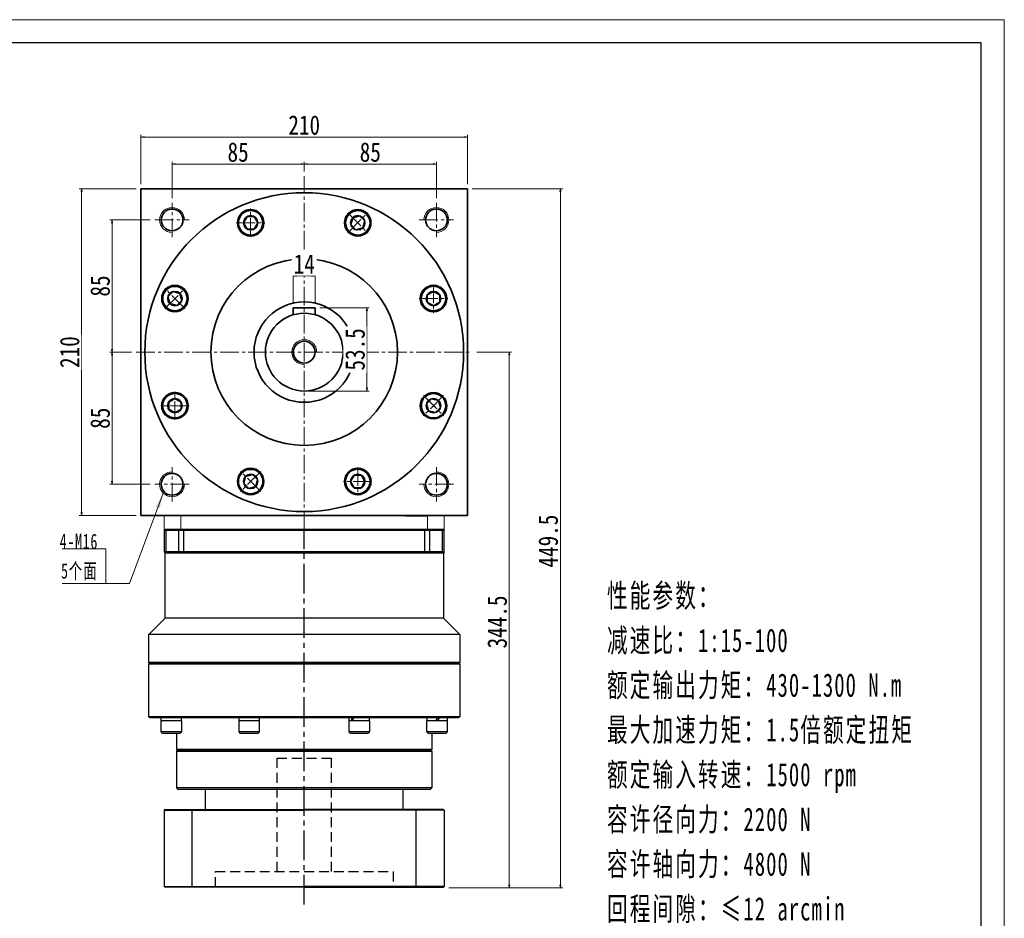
# Model space of a CAD drawing. Header units: millimetres. Extents: x 4321 to 5575, y 2156 to 3038.
# Tile 4 of 4: x 4942 to 5575, y 2460 to 3038. Entities that reach past the tile are written whole.
import ezdxf

# ---------------------------------------------------------------- set-up
doc = ezdxf.new("R2010")
doc.units = ezdxf.units.MM
doc.set_wipeout_variables(frame=1)
doc.header["$PDSIZE"] = -5
for name, pattern in [('CENTER2', [28.575, 19.05, -3.175, 3.175, -3.175]), ('DASHED2', [9.525, 6.35, -3.175]), ('点画线', [18, 12, -2, 2, -2])]:
    doc.linetypes.add(name, pattern=pattern)
doc.layers.get('0').update_dxf_attribs({"lineweight": 35})
for name, color, linetype in [('1轮廓实线层', 7, 'Continuous'), ('3中心线层', 1, 'CENTER2'), ('4虚线层', 6, 'DASHED2')]:
    doc.layers.add(name, color=color, linetype=linetype)
for name, color, linetype, lineweight in [('中心线层', 1, '点画线', 18), ('图框_外框线', 7, 'Continuous', 18), ('尺寸线层', 3, 'Continuous', 18), ('粗实线', 7, 'Continuous', 50), ('粗实线层', 7, 'Continuous', 35)]:
    doc.layers.add(name, color=color, linetype=linetype, lineweight=lineweight)
doc.styles.add('宋体', font='SimSun.ttf', dxfattribs={"width": 0.8})
doc.styles.add('标准', font='txt', dxfattribs={"width": 0.667})
doc.dimstyles.new('A水平标注$0', dxfattribs={"dimtxt": 3.5, "dimasz": 2, "dimexe": 1.5, "dimexo": 3, "dimgap": 1.1, "dimtad": 1, "dimtoh": 1, "dimdec": 4, "dimdsep": 46, "dimtxsty": '宋体', "dimblk": 'OPEN', "dimcen": 3, "dimclrd": 3, "dimclre": 3, "dimclrt": 6, "dimadec": 0, "dimazin": 0, "dimtm": 1e-09, "dimtfac": 1, "dimtdec": 4, "dimtix": 1, "dimtmove": 0, "dimatfit": 3, "dimldrblk": 'OPEN', "dimfxl": 0, "dimlwd": 13, "dimlwe": 13, "dimarcsym": 0})

# ---------------------------------------------------------------- blocks, each defined once
blk = doc.blocks.new('*X14')
at = {"layer": '尺寸线层', "linetype": 'Continuous'}
blk.add_hatch(color=0, dxfattribs=at).paths.add_polyline_path([(36.94, 58.02), (34.64, 48.31), (32.32, 49.17)], flags=0)
at = {"layer": '尺寸线层', "color": 0, "linetype": 'Continuous'}
blk.add_line((36.94, 58.02), (15.29, 0), dxfattribs=at)
at = {"layer": '尺寸线层', "color": 0}
for p, q in [((0, 22.2), (-28.12, 22.2)), ((0, 0), (0, 22.2)), ((0, 0), (-28.12, 0)), ((15.29, 0), (0, 0))]:
    blk.add_line(p, q, dxfattribs=at)
at = {"layer": '尺寸线层', "color": 0, "insert": (-4.95, 1.98), "char_height": 9.9, "width": 46.3445, "attachment_point": 9, "line_spacing_factor": 1.15057, "style": '标准'}
blk.add_mtext('\\T1.1;4-M16\\P5个面', dxfattribs=at)
blk = doc.blocks.new('_Open')
at = {"color": 0, "linetype": 'ByBlock', "lineweight": -2}
for p, q in [((-1, 0.17), (0, 0)), ((-1, -0.17), (0, 0)), ((0, 0), (-1, 0))]:
    blk.add_line(p, q, dxfattribs=at)
blk = doc.blocks.new('*X15')
at = {"layer": 'Defpoints', "color": 0, "transparency": 16777216}
for p in [(5230.16, 2962.47), (5020.16, 2929.17), (5230.16, 2929.17)]:
    blk.add_point(p, dxfattribs=at)
at = {"layer": '尺寸线层', "color": 3, "lineweight": 13, "transparency": 16777216}
for p, q in [((5020.16, 2932.17), (5020.16, 2963.97)), ((5230.16, 2932.17), (5230.16, 2963.97)), ((5022.16, 2962.47), (5228.16, 2962.47))]:
    blk.add_line(p, q, dxfattribs=at)
at = {"layer": '尺寸线层', "color": 3, "lineweight": 13, "transparency": 16777216, "xscale": 2, "yscale": 2, "zscale": 2, "rotation": 180}
blk.add_blockref('_Open', (5020.16, 2962.47), dxfattribs=at)
at = {"layer": '尺寸线层', "color": 3, "lineweight": 13, "transparency": 16777216, "xscale": 2, "yscale": 2, "zscale": 2}
blk.add_blockref('_Open', (5230.16, 2962.47), dxfattribs=at)
at = {"layer": '尺寸线层', "color": 6, "transparency": 16777216, "insert": (5125.16, 2970.08), "char_height": 12.5, "attachment_point": 5, "style": '宋体', "bg_fill": 3, "box_fill_scale": 1.1, "bg_fill_color": 257, "bg_fill_transparency": 0}
blk.add_mtext('210', dxfattribs=at)
blk = doc.blocks.new('*X16')
at = {"layer": 'Defpoints', "color": 0, "transparency": 16777216}
for p in [(4981.99, 2929.17), (5020.16, 2929.17), (5020.16, 2719.17)]:
    blk.add_point(p, dxfattribs=at)
at = {"layer": '尺寸线层', "color": 3, "lineweight": 13, "transparency": 16777216}
for p, q in [((5017.16, 2929.17), (4980.49, 2929.17)), ((4981.99, 2721.17), (4981.99, 2927.17)), ((5017.16, 2719.17), (4980.49, 2719.17))]:
    blk.add_line(p, q, dxfattribs=at)
at = {"layer": '尺寸线层', "color": 3, "lineweight": 13, "transparency": 16777216, "xscale": 2, "yscale": 2, "zscale": 2}
for p, rotation in [((4981.99, 2929.17), 90), ((4981.99, 2719.17), 270)]:
    blk.add_blockref('_Open', p, dxfattribs=dict(at, rotation=rotation))
at = {"layer": '尺寸线层', "color": 6, "transparency": 16777216, "insert": (4974.38, 2824.17), "char_height": 12.5, "attachment_point": 5, "rotation": 90, "style": '宋体', "bg_fill": 3, "box_fill_scale": 1.1, "bg_fill_color": 257, "bg_fill_transparency": 0}
blk.add_mtext('210', dxfattribs=at)
blk = doc.blocks.new('*X17')
at = {"layer": 'Defpoints', "color": 0, "transparency": 16777216}
for p in [(5125.16, 2945.1), (5125.16, 2937.28), (5040.16, 2920.17)]:
    blk.add_point(p, dxfattribs=at)
at = {"layer": '尺寸线层', "color": 3, "lineweight": 13, "transparency": 16777216}
for p, q in [((5040.16, 2923.17), (5040.16, 2946.6)), ((5042.16, 2945.1), (5123.16, 2945.1)), ((5125.16, 2940.28), (5125.16, 2946.6))]:
    blk.add_line(p, q, dxfattribs=at)
at = {"layer": '尺寸线层', "color": 3, "lineweight": 13, "transparency": 16777216, "xscale": 2, "yscale": 2, "zscale": 2, "rotation": 180}
blk.add_blockref('_Open', (5040.16, 2945.1), dxfattribs=at)
at = {"layer": '尺寸线层', "color": 3, "lineweight": 13, "transparency": 16777216, "xscale": 2, "yscale": 2, "zscale": 2}
blk.add_blockref('_Open', (5125.16, 2945.1), dxfattribs=at)
at = {"layer": '尺寸线层', "color": 6, "transparency": 16777216, "insert": (5082.66, 2952.71), "char_height": 12.5, "attachment_point": 5, "style": '宋体', "bg_fill": 3, "box_fill_scale": 1.1, "bg_fill_color": 257, "bg_fill_transparency": 0}
blk.add_mtext('85', dxfattribs=at)
blk = doc.blocks.new('*X18')
at = {"layer": 'Defpoints', "color": 0, "transparency": 16777216}
for p in [(5210.16, 2945.1), (5125.16, 2937.28), (5210.16, 2920.17)]:
    blk.add_point(p, dxfattribs=at)
at = {"layer": '尺寸线层', "color": 3, "lineweight": 13, "transparency": 16777216}
for p, q in [((5125.16, 2940.28), (5125.16, 2946.6)), ((5127.16, 2945.1), (5208.16, 2945.1)), ((5210.16, 2923.17), (5210.16, 2946.6))]:
    blk.add_line(p, q, dxfattribs=at)
at = {"layer": '尺寸线层', "color": 3, "lineweight": 13, "transparency": 16777216, "xscale": 2, "yscale": 2, "zscale": 2, "rotation": 180}
blk.add_blockref('_Open', (5125.16, 2945.1), dxfattribs=at)
at = {"layer": '尺寸线层', "color": 3, "lineweight": 13, "transparency": 16777216, "xscale": 2, "yscale": 2, "zscale": 2}
blk.add_blockref('_Open', (5210.16, 2945.1), dxfattribs=at)
at = {"layer": '尺寸线层', "color": 6, "transparency": 16777216, "insert": (5167.66, 2952.71), "char_height": 12.5, "attachment_point": 5, "style": '宋体', "bg_fill": 3, "box_fill_scale": 1.1, "bg_fill_color": 257, "bg_fill_transparency": 0}
blk.add_mtext('85', dxfattribs=at)
blk = doc.blocks.new('*X19')
at = {"layer": 'Defpoints', "color": 0, "transparency": 16777216}
for p in [(5001.59, 2909.17), (5029.16, 2909.17), (5017.16, 2824.17)]:
    blk.add_point(p, dxfattribs=at)
at = {"layer": '尺寸线层', "color": 3, "lineweight": 13, "transparency": 16777216}
for p, q in [((5026.16, 2909.17), (5000.09, 2909.17)), ((5001.59, 2826.17), (5001.59, 2907.17)), ((5014.16, 2824.17), (5000.09, 2824.17))]:
    blk.add_line(p, q, dxfattribs=at)
at = {"layer": '尺寸线层', "color": 3, "lineweight": 13, "transparency": 16777216, "xscale": 2, "yscale": 2, "zscale": 2}
for p, rotation in [((5001.59, 2909.17), 90), ((5001.59, 2824.17), 270)]:
    blk.add_blockref('_Open', p, dxfattribs=dict(at, rotation=rotation))
at = {"layer": '尺寸线层', "color": 6, "transparency": 16777216, "insert": (4993.97, 2866.67), "char_height": 12.5, "attachment_point": 5, "rotation": 90, "style": '宋体', "bg_fill": 3, "box_fill_scale": 1.1, "bg_fill_color": 257, "bg_fill_transparency": 0}
blk.add_mtext('85', dxfattribs=at)
blk = doc.blocks.new('*X20')
at = {"layer": 'Defpoints', "color": 0, "transparency": 16777216}
for p in [(5017.16, 2824.17), (5001.59, 2739.17), (5029.16, 2739.17)]:
    blk.add_point(p, dxfattribs=at)
at = {"layer": '尺寸线层', "color": 3, "lineweight": 13, "transparency": 16777216}
for p, q in [((5014.16, 2824.17), (5000.09, 2824.17)), ((5001.59, 2822.17), (5001.59, 2741.17)), ((5026.16, 2739.17), (5000.09, 2739.17))]:
    blk.add_line(p, q, dxfattribs=at)
at = {"layer": '尺寸线层', "color": 3, "lineweight": 13, "transparency": 16777216, "xscale": 2, "yscale": 2, "zscale": 2}
for p, rotation in [((5001.59, 2824.17), 90), ((5001.59, 2739.17), 270)]:
    blk.add_blockref('_Open', p, dxfattribs=dict(at, rotation=rotation))
at = {"layer": '尺寸线层', "color": 6, "transparency": 16777216, "insert": (4993.97, 2781.67), "char_height": 12.5, "attachment_point": 5, "rotation": 90, "style": '宋体', "bg_fill": 3, "box_fill_scale": 1.1, "bg_fill_color": 257, "bg_fill_transparency": 0}
blk.add_mtext('85', dxfattribs=at)
blk = doc.blocks.new('*X21')
at = {"layer": '中心线层', "linetype": '点画线', "lineweight": 18}
for p, q in [((0, -9.12), (0, 9.12)), ((-9.12, 0), (9.12, 0))]:
    blk.add_line(p, q, dxfattribs=at)
at = {"layer": '粗实线层'}
for p, q in [((-4.62, 0), (-2.31, 4)), ((-4.62, 0), (-2.31, -4)), ((-2.31, 4), (2.31, 4)), ((4.62, 0), (2.31, 4)), ((4.62, 0), (2.31, 4)), ((4.62, 0), (2.31, -4)), ((-2.31, -4), (2.31, -4))]:
    blk.add_line(p, q, dxfattribs=at)
blk.add_circle((0, 0), 4.62, dxfattribs=at)
for start, end in [(0, 180), (180, 360)]:
    blk.add_arc((0, 0), 7.87, start, end, dxfattribs=at)
blk = doc.blocks.new('*X28')
at = {"layer": 'Defpoints', "color": 0, "transparency": 16777216}
for p in [(5118.16, 2852.67), (5132.16, 2852.67)]:
    blk.add_point(p, dxfattribs=at)
at = {"layer": '尺寸线层', "color": 3, "lineweight": 13, "transparency": 16777216}
for p, q in [((5118.16, 2855.67), (5118.16, 2874.72)), ((5132.16, 2855.67), (5132.16, 2874.72)), ((5130.16, 2873.22), (5120.16, 2873.22))]:
    blk.add_line(p, q, dxfattribs=at)
at = {"layer": '尺寸线层', "color": 3, "lineweight": 13, "transparency": 16777216, "xscale": 2, "yscale": 2, "zscale": 2, "rotation": 180}
blk.add_blockref('_Open', (5118.16, 2873.22), dxfattribs=at)
at = {"layer": '尺寸线层', "color": 3, "lineweight": 13, "transparency": 16777216, "xscale": 2, "yscale": 2, "zscale": 2}
blk.add_blockref('_Open', (5132.16, 2873.22), dxfattribs=at)
at = {"layer": '尺寸线层', "color": 6, "transparency": 16777216, "insert": (5125.16, 2880.79), "char_height": 12.5, "attachment_point": 5, "style": '宋体', "bg_fill": 3, "box_fill_scale": 1.1, "bg_fill_color": 257, "bg_fill_transparency": 0}
blk.add_mtext('14', dxfattribs=at)
at = {"layer": 'Defpoints', "color": 0, "transparency": 16777216}
blk.add_point((5118.16, 2873.22), dxfattribs=at)
blk = doc.blocks.new('*X29')
at = {"layer": 'Defpoints', "color": 0, "transparency": 16777216}
for p in [(5132.16, 2852.67), (5125.16, 2799.17), (5165.52, 2799.17)]:
    blk.add_point(p, dxfattribs=at)
at = {"layer": '尺寸线层', "color": 3, "lineweight": 13, "transparency": 16777216}
for p, q in [((5135.16, 2852.67), (5167.02, 2852.67)), ((5165.52, 2850.67), (5165.52, 2801.17)), ((5128.16, 2799.17), (5167.02, 2799.17))]:
    blk.add_line(p, q, dxfattribs=at)
at = {"layer": '尺寸线层', "color": 3, "lineweight": 13, "transparency": 16777216, "xscale": 2, "yscale": 2, "zscale": 2}
for p, rotation in [((5165.52, 2852.67), 90), ((5165.52, 2799.17), 270)]:
    blk.add_blockref('_Open', p, dxfattribs=dict(at, rotation=rotation))
at = {"layer": '尺寸线层', "color": 6, "transparency": 16777216, "insert": (5157.91, 2825.92), "char_height": 12.5, "attachment_point": 5, "rotation": 90, "style": '宋体', "bg_fill": 3, "box_fill_scale": 1.1, "bg_fill_color": 257, "bg_fill_transparency": 0}
blk.add_mtext('53.5', dxfattribs=at)
blk = doc.blocks.new('*X31')
at = {"layer": 'Defpoints', "color": 0, "transparency": 16777216}
for p in [(5230.16, 2929.17), (5289.88, 2929.17), (5215.16, 2479.67)]:
    blk.add_point(p, dxfattribs=at)
at = {"layer": '尺寸线层', "color": 3, "lineweight": 13, "transparency": 16777216}
for p, q in [((5233.16, 2929.17), (5291.38, 2929.17)), ((5289.88, 2481.67), (5289.88, 2927.17)), ((5218.16, 2479.67), (5291.38, 2479.67))]:
    blk.add_line(p, q, dxfattribs=at)
at = {"layer": '尺寸线层', "color": 3, "lineweight": 13, "transparency": 16777216, "xscale": 2, "yscale": 2, "zscale": 2}
for p, rotation in [((5289.88, 2929.17), 90), ((5289.88, 2479.67), 270)]:
    blk.add_blockref('_Open', p, dxfattribs=dict(at, rotation=rotation))
at = {"layer": '尺寸线层', "color": 6, "transparency": 16777216, "insert": (5282.13, 2702.67), "char_height": 12.5, "attachment_point": 5, "rotation": 90, "style": '宋体', "bg_fill": 3, "box_fill_scale": 1.1, "bg_fill_color": 256, "bg_fill_true_color": 13158600, "bg_fill_transparency": 0}
blk.add_mtext('449.5', dxfattribs=at)
blk = doc.blocks.new('*X32')
at = {"layer": 'Defpoints', "color": 0, "transparency": 16777216}
for p in [(5233.16, 2824.17), (5257.06, 2824.17), (5215.16, 2479.67)]:
    blk.add_point(p, dxfattribs=at)
at = {"layer": '尺寸线层', "color": 3, "lineweight": 13, "transparency": 16777216}
for p, q in [((5236.16, 2824.17), (5258.56, 2824.17)), ((5257.06, 2481.67), (5257.06, 2822.17)), ((5218.16, 2479.67), (5258.56, 2479.67))]:
    blk.add_line(p, q, dxfattribs=at)
at = {"layer": '尺寸线层', "color": 3, "lineweight": 13, "transparency": 16777216, "xscale": 2, "yscale": 2, "zscale": 2}
for p, rotation in [((5257.06, 2824.17), 90), ((5257.06, 2479.67), 270)]:
    blk.add_blockref('_Open', p, dxfattribs=dict(at, rotation=rotation))
at = {"layer": '尺寸线层', "color": 6, "transparency": 16777216, "insert": (5249.31, 2650.67), "char_height": 12.5, "attachment_point": 5, "rotation": 90, "style": '宋体', "bg_fill": 3, "box_fill_scale": 1.1, "bg_fill_color": 256, "bg_fill_true_color": 13158600, "bg_fill_transparency": 0}
blk.add_mtext('344.5', dxfattribs=at)

msp = doc.modelspace()

# ---------------------------------------------------------------- linework, layer by layer
at = {"color": 7, "linetype": 'Continuous', "lineweight": 15}
for p, q in [((5035.1591, 2719.1694), (5035.1591, 2710.1694)), ((5045.7866, 2710.1694), (5045.7866, 2719.1694)), ((5204.5317, 2719.1694), (5204.5317, 2710.1694)), ((5215.1591, 2710.1694), (5215.1591, 2719.1694)), ((5035.1591, 2710.1694), (5045.7866, 2710.1694)), ((5125.1591, 2710.1694), (5045.7866, 2710.1694)), ((5204.5317, 2710.1694), (5125.1591, 2710.1694)), ((5204.5317, 2710.1694), (5215.1591, 2710.1694))]:
    msp.add_line(p, q, dxfattribs=at)
at = {"layer": '1轮廓实线层', "linetype": 'Continuous', "lineweight": 30}
for p, q in [((5035.1591, 2709.6694), (5035.6591, 2710.1694)), ((5036.833, 2710.1694), (5035.6591, 2710.1694)), ((5036.4635, 2709.6694), (5036.833, 2710.1694)), ((5044.6684, 2710.1694), (5036.833, 2710.1694)), ((5044.3316, 2709.6694), (5044.6684, 2710.1694)), ((5047.6995, 2710.1694), (5044.6684, 2710.1694)), ((5202.6188, 2710.1694), (5047.6995, 2710.1694)), ((5047.6995, 2709.6694), (5047.6995, 2710.1694)), ((5205.6498, 2710.1694), (5202.6188, 2710.1694)), ((5202.6188, 2709.6694), (5202.6188, 2710.1694)), ((5205.9866, 2709.6694), (5205.6498, 2710.1694)), ((5035.1591, 2709.6694), (5036.4635, 2709.6694)), ((5035.1591, 2709.6694), (5035.1591, 2695.6694)), ((5036.4635, 2709.6694), (5044.3316, 2709.6694)), ((5036.4635, 2695.6694), (5036.4635, 2709.6694)), ((5044.3316, 2709.6694), (5047.6995, 2709.6694)), ((5044.3316, 2709.6694), (5044.3316, 2695.6694)), ((5047.6995, 2709.6694), (5202.6188, 2709.6694)), ((5047.6995, 2695.6694), (5047.6995, 2709.6694)), ((5202.6188, 2709.6694), (5205.9866, 2709.6694)), ((5202.6188, 2709.6694), (5202.6188, 2695.6694)), ((5205.9866, 2695.6694), (5205.9866, 2709.6694)), ((5036.4635, 2695.6694), (5035.1591, 2695.6694)), ((5035.6591, 2695.1694), (5035.1591, 2695.6694)), ((5035.6591, 2653.1694), (5035.6591, 2695.1694)), ((5035.6591, 2695.1694), (5036.833, 2695.1694)), ((5044.3316, 2695.6694), (5036.4635, 2695.6694)), ((5036.833, 2695.1694), (5036.4635, 2695.6694)), ((5036.833, 2695.1694), (5044.6684, 2695.1694)), ((5047.6995, 2695.6694), (5044.3316, 2695.6694)), ((5044.6684, 2695.1694), (5044.3316, 2695.6694)), ((5044.6684, 2695.1694), (5047.6995, 2695.1694)), ((5202.6188, 2695.6694), (5047.6995, 2695.6694)), ((5047.6995, 2695.1694), (5047.6995, 2695.6694)), ((5047.6995, 2695.1694), (5125.1591, 2695.1694)), ((5125.1591, 2695.1694), (5202.6188, 2695.1694)), ((5205.9866, 2695.6694), (5202.6188, 2695.6694)), ((5202.6188, 2695.1694), (5202.6188, 2695.6694)), ((5202.6188, 2695.1694), (5205.6498, 2695.1694)), ((5205.6498, 2695.1694), (5205.9866, 2695.6694)), ((5025.1591, 2642.6694), (5035.6591, 2653.1694)), ((5025.1591, 2624.6694), (5025.1591, 2642.6694)), ((5025.6591, 2624.1694), (5025.1591, 2624.6694)), ((5125.1591, 2624.6694), (5025.1591, 2624.6694)), ((5025.1591, 2623.6694), (5025.6591, 2624.1694)), ((5025.1591, 2589.6694), (5025.1591, 2623.6694)), ((5025.1591, 2623.6694), (5125.1591, 2623.6694)), ((5125.1591, 2624.1694), (5025.6591, 2624.1694)), ((5025.6591, 2589.1694), (5025.1591, 2589.6694)), ((5033.2003, 2580.0694), (5033.2003, 2587.0694)), ((5041.3826, 2587.0694), (5033.2003, 2587.0694)), ((5033.2603, 2587.0694), (5033.2603, 2589.1694)), ((5046.2003, 2587.0694), (5041.3826, 2587.0694)), ((5046.1403, 2589.1694), (5046.1403, 2587.0694)), ((5046.2003, 2587.0694), (5046.2003, 2580.0694)), ((5083.2609, 2580.0694), (5083.2609, 2587.0694)), ((5095.3901, 2587.0694), (5083.2609, 2587.0694)), ((5083.3209, 2588.7045), (5083.3209, 2589.1694)), ((5096.2609, 2587.0694), (5095.3901, 2587.0694)), ((5096.2009, 2589.1694), (5096.2009, 2587.0694)), ((5096.2609, 2587.0694), (5096.2609, 2580.0694)), ((5154.0573, 2580.0694), (5154.0573, 2587.0694)), ((5167.0573, 2587.0694), (5154.0573, 2587.0694)), ((5154.1173, 2587.0694), (5154.1173, 2589.1694)), ((5166.9973, 2589.1694), (5166.9973, 2587.0694)), ((5167.0573, 2587.0694), (5167.0573, 2580.0694)), ((5204.118, 2580.0694), (5204.118, 2587.0694)), ((5204.178, 2587.0694), (5204.178, 2589.1694)), ((5041.3826, 2580.0694), (5033.2003, 2580.0694)), ((5034.2003, 2579.0694), (5041.1238, 2579.0694)), ((5041.1238, 2579.0694), (5045.2003, 2579.0694)), ((5046.2003, 2580.0694), (5041.3826, 2580.0694)), ((5043.1591, 2568.6694), (5043.1591, 2579.0694)), ((5095.3901, 2580.0694), (5083.2609, 2580.0694)), ((5084.2609, 2579.0694), (5094.5241, 2579.0694)), ((5094.5241, 2579.0694), (5095.2609, 2579.0694)), ((5096.2609, 2580.0694), (5095.3901, 2580.0694)), ((5167.0573, 2580.0694), (5154.0573, 2580.0694)), ((5155.0573, 2579.0694), (5166.0573, 2579.0694)), ((5207.1591, 2579.0694), (5207.1591, 2568.6694)), ((5043.6591, 2568.1694), (5043.1591, 2568.6694)), ((5207.1591, 2568.6694), (5043.1591, 2568.6694)), ((5043.1591, 2567.6694), (5043.6591, 2568.1694)), ((5043.1591, 2543.9694), (5043.1591, 2567.6694)), ((5043.1591, 2567.6694), (5207.1591, 2567.6694)), ((5043.6591, 2568.1694), (5206.6591, 2568.1694)), ((5207.1591, 2568.6694), (5206.6591, 2568.1694)), ((5206.6591, 2568.1694), (5207.1591, 2567.6694)), ((5207.1591, 2567.6694), (5207.1591, 2543.9694)), ((5043.9591, 2543.1694), (5043.1591, 2543.9694)), ((5125.1591, 2543.9694), (5043.1591, 2543.9694)), ((5043.9591, 2543.1694), (5125.1591, 2543.1694)), ((5046.6591, 2543.0694), (5057.6591, 2543.0694)), ((5061.6591, 2530.1694), (5061.6591, 2543.1694)), ((5083.1591, 2543.0694), (5094.1591, 2543.0694)), ((5207.1591, 2543.9694), (5125.1591, 2543.9694)), ((5125.1591, 2543.1694), (5206.3591, 2543.1694)), ((5156.1591, 2543.0694), (5167.1591, 2543.0694)), ((5188.6591, 2543.1694), (5188.6591, 2530.1694)), ((5192.6591, 2543.0694), (5203.6591, 2543.0694)), ((5207.1591, 2543.9694), (5206.3591, 2543.1694)), ((5035.6639, 2530.1694), (5035.1639, 2529.6694)), ((5035.1639, 2529.6694), (5035.1639, 2480.6694)), ((5053.1639, 2529.6694), (5053.3461, 2530.1694)), ((5053.1639, 2480.6694), (5053.1639, 2529.6694)), ((5197.1639, 2529.6694), (5196.9817, 2530.1694)), ((5197.1639, 2480.6694), (5197.1639, 2529.6694)), ((5035.6639, 2480.1694), (5035.1639, 2480.6694)), ((5125.1639, 2480.1694), (5035.6639, 2480.1694)), ((5053.1639, 2480.6694), (5053.3461, 2480.1694)), ((5197.1639, 2480.6694), (5196.9817, 2480.1694))]:
    msp.add_line(p, q, dxfattribs=at)
at = {"layer": '1轮廓实线层'}
for p, q in [((5035.1639, 2529.6694), (5125.1639, 2529.6694)), ((5035.6639, 2530.1694), (5125.1639, 2530.1694)), ((5035.1639, 2480.6694), (5125.1639, 2480.6694))]:
    msp.add_line(p, q, dxfattribs=at)
at = {"layer": '1轮廓实线层', "linetype": 'Continuous', "lineweight": 30}
for centre, start, end in [((5034.2003, 2580.0694), 180, 270), ((5045.2003, 2580.0694), 270, 0), ((5084.2609, 2580.0694), 180, 270), ((5095.2609, 2580.0694), 270, 0), ((5155.0573, 2580.0694), 180, 270), ((5166.0573, 2580.0694), 270, 0), ((5205.118, 2580.0694), 180, 270), ((5046.6591, 2544.0694), 244.1580672, 270), ((5057.6591, 2544.0694), 270, 295.8419328), ((5083.1591, 2544.0694), 244.1580672, 270), ((5094.1591, 2544.0694), 270, 295.8419328), ((5156.1591, 2544.0694), 244.1580672, 270), ((5167.1591, 2544.0694), 270, 295.8419328), ((5192.6591, 2544.0694), 244.1580672, 270), ((5203.6591, 2544.0694), 270, 295.8419328)]:
    msp.add_arc(centre, 1, start, end, dxfattribs=at)
at = {"layer": '1轮廓实线层', "linetype": 'Continuous', "lineweight": 30, "extrusion": (0, 0, -1)}
for centre, major_axis, ratio, start_param, end_param in [((5089.7609, 2589.1694), (0.402, 11.152), 0.57634879, 4.55557438, 4.69161724), ((5089.7609, 2587.0694), (0.402, 11.152), 0.57634879, 4.69161724, 4.88101392), ((5160.5573, 2589.1694), (5.3605, 11.0184), 0.32391898, 4.36668928, 4.55608595), ((5160.5573, 2587.0694), (5.3605, 11.0184), 0.32391898, 4.55608595, 4.74548262), ((5210.618, 2589.1694), (6.4369, 11.1538), 0.01805203, 1.56037889, 1.74977556)]:
    msp.add_ellipse(centre, major_axis=major_axis, ratio=ratio, start_param=start_param, end_param=end_param, dxfattribs=at)
at = {"layer": '3中心线层'}
msp.add_line((5125.1639, 2468.9623), (5125.1639, 2710.1694), dxfattribs=at)
at = {"layer": '4虚线层'}
for p, q in [((5107.6639, 2563.1694), (5142.6639, 2563.1694)), ((5107.6639, 2490.1694), (5107.6639, 2563.1694)), ((5142.6639, 2490.1694), (5142.6639, 2563.1694)), ((5068.0139, 2490.1694), (5182.3139, 2490.1694)), ((5068.0139, 2480.1694), (5068.0139, 2490.1694)), ((5182.3139, 2490.1694), (5182.3139, 2480.1694))]:
    msp.add_line(p, q, dxfattribs=at)
at = {"layer": '中心线层', "lineweight": 0}
msp.add_line((5125.1591, 2710.1694), (5125.1591, 2937.2781), dxfattribs=at)
at = {"layer": '中心线层'}
for p, q in [((5040.1591, 2898.1694), (5040.1591, 2920.1694)), ((5210.1591, 2920.1694), (5210.1591, 2898.1694)), ((5029.1591, 2909.1694), (5051.1591, 2909.1694)), ((5199.1591, 2909.1694), (5221.1591, 2909.1694)), ((5017.1591, 2824.1694), (5233.1591, 2824.1694)), ((5040.1591, 2728.1694), (5040.1591, 2750.1694)), ((5210.1591, 2750.1694), (5210.1591, 2728.1694)), ((5051.1591, 2739.1694), (5029.1591, 2739.1694)), ((5221.1591, 2739.1694), (5199.1591, 2739.1694))]:
    msp.add_line(p, q, dxfattribs=at)
at = {"layer": '粗实线', "lineweight": 40}
msp.add_line((5190.1592, 2719.1694), (5204.1592, 2719.1694), dxfattribs=at)
at = {"layer": '粗实线层'}
for p, q in [((5020.1591, 2719.1694), (5020.1591, 2929.1694)), ((5020.1591, 2929.1694), (5230.1591, 2929.1694)), ((5230.1591, 2719.1694), (5230.1591, 2929.1694)), ((5230.1591, 2719.1694), (5020.1591, 2719.1694))]:
    msp.add_line(p, q, dxfattribs=at)
for centre, radius in [((5040.1591, 2909.1694), 7), ((5090.7176, 2907.3185), 8.5), ((5159.6006, 2907.3185), 8.5), ((5210.1591, 2909.1694), 7), ((5125.1591, 2824.1694), 60), ((5042.01, 2858.6109), 8.5), ((5208.3083, 2858.6109), 8.5), ((5125.1591, 2824.1694), 32.25), ((5125.1591, 2824.1694), 25), ((5125.1591, 2824.1694), 7), ((5042.01, 2789.7279), 8.5), ((5208.3083, 2789.7279), 8.5), ((5090.7176, 2741.0202), 8.5), ((5159.6006, 2741.0202), 8.5), ((5040.1591, 2739.1694), 7), ((5210.1591, 2739.1694), 7)]:
    msp.add_circle(centre, radius, dxfattribs=at)
at = {"layer": '粗实线层', "lineweight": 18}
for centre, start, end in [((5040.1591, 2909.1694), 0, 270), ((5210.1591, 2909.1694), 270, 180), ((5125.1591, 2824.1694), 360, 270), ((5040.1591, 2739.1694), 90, 0), ((5210.1591, 2739.1694), 180, 90)]:
    msp.add_arc(centre, 8, start, end, dxfattribs=at)

# ---------------------------------------------------------------- block references
at = {"layer": '尺寸线层'}
msp.add_blockref('*X14', (4997.5606, 2675.4963), dxfattribs=at)

# ---------------------------------------------------------------- texts
at = {"layer": '尺寸线层', "insert": (5319.8549, 2675.1421), "char_height": 11.907, "width": 230.0083, "attachment_point": 1, "line_spacing_factor": 1.15057, "style": '标准'}
msp.add_mtext('{\\fNSimSun|b0|i0|c134|p49;\\H1.25976x;\\W0.65;\\T1.1;性能参数：\\H0.7938x;\\W0.667;\\T1;\\P\\H1.25976x;\\W0.65;\\T1.1;减速比：1:15-100\\H0.7938x;\\W0.667;\\T1;\\P\\H1.25976x;\\W0.65;\\T1.1;额定输出力矩：430-1300 N.m\\H0.7938x;\\W0.667;\\T1;\\P\\H1.25976x;\\W0.65;\\T1.1;最大加速力矩：1.5倍额定扭矩\\H0.7938x;\\W0.667;\\T1;\\P\\H1.25976x;\\W0.65;\\T1.1;额定输入转速：1500 rpm\\H0.7938x;\\W0.667;\\T1;\\P\\H1.25976x;\\W0.65;\\T1.1;容许径向力：2200 N\\H0.7938x;\\W0.667;\\T1;\\P\\H1.25976x;\\W0.65;\\T1.1;容许轴向力：4800 N\\H0.7938x;\\W0.667;\\T1;\\P\\H1.25976x;\\W0.65;\\T1.1;回程间隙：≤12 arcmin\\H0.7938x;\\W0.667;\\T1;\\P\\H1.25976x;\\W0.65;\\T1.1;使用寿命：＞20000 h\\H0.7938x;\\W0.667;\\T1;\\P\\H1.25976x;\\W0.65;\\T1.1;使用温度：-10℃~80℃}', dxfattribs=at)

# ---------------------------------------------------------------- next in the draw order: dimensions: what is measured, and where the dimension line sits
at = {"layer": '尺寸线层'}
dim = msp.add_linear_dim(base=(5230.1591, 2962.4674), p1=(5020.1591, 2929.1694), p2=(5230.1591, 2929.1694), dimstyle='A水平标注$0', override={"dimtxt": 12.5, "dimgap": 1.5, "dimdec": 1, "dimpost": '<>', "dimblk": 'Open', "dimtvp": 0.1, "dimtfill": 1, "dimtfillclr": 256}, dxfattribs=at)
dim.commit()
dim.dimension.update_dxf_attribs({"geometry": '*X15', "text_midpoint": (5125.1591, 2962.4674), "dimtype": 160})

# ---------------------------------------------------------------- next in the draw order: dimensions: what is measured, and where the dimension line sits
dim = msp.add_linear_dim(base=(5125.1591, 2945.102), p1=(5040.1591, 2920.1694), p2=(5125.1591, 2937.2781), dimstyle='A水平标注$0', override={"dimtxt": 12.5, "dimgap": 1.5, "dimdec": 1, "dimpost": '<>', "dimblk": 'Open', "dimtvp": 0.1, "dimtfill": 1, "dimtfillclr": 256}, dxfattribs=at)
dim.commit()
dim.dimension.update_dxf_attribs({"geometry": '*X17', "text_midpoint": (5082.6591, 2945.102), "dimtype": 160})
dim = msp.add_linear_dim(base=(4981.9907, 2929.1694), p1=(5020.1591, 2719.1694), p2=(5020.1591, 2929.1694), angle=90, dimstyle='A水平标注$0', override={"dimtxt": 12.5, "dimgap": 1.5, "dimdec": 1, "dimpost": '<>', "dimblk": 'Open', "dimtvp": 0.1, "dimtfill": 1, "dimtfillclr": 256}, dxfattribs=at)
dim.commit()
dim.dimension.update_dxf_attribs({"geometry": '*X16', "text_midpoint": (4981.9907, 2824.1694), "dimtype": 160})

# ---------------------------------------------------------------- next in the draw order: dimensions: what is measured, and where the dimension line sits
dim = msp.add_linear_dim(base=(5210.1591, 2945.102), p1=(5125.1591, 2937.2781), p2=(5210.1591, 2920.1694), dimstyle='A水平标注$0', override={"dimtxt": 12.5, "dimgap": 1.5, "dimdec": 1, "dimpost": '<>', "dimblk": 'Open', "dimtvp": 0.1, "dimtfill": 1, "dimtfillclr": 256}, dxfattribs=at)
dim.commit()
dim.dimension.update_dxf_attribs({"geometry": '*X18', "text_midpoint": (5167.6591, 2945.102), "dimtype": 160})
dim = msp.add_linear_dim(base=(5001.5851, 2909.1694), p1=(5017.1591, 2824.1694), p2=(5029.1591, 2909.1694), angle=90, dimstyle='A水平标注$0', override={"dimtxt": 12.5, "dimgap": 1.5, "dimdec": 1, "dimpost": '<>', "dimblk": 'Open', "dimtvp": 0.1, "dimtfill": 1, "dimtfillclr": 256}, dxfattribs=at)
dim.commit()
dim.dimension.update_dxf_attribs({"geometry": '*X19', "text_midpoint": (5001.5851, 2866.6694), "dimtype": 160})

# ---------------------------------------------------------------- next in the draw order: block references
at = {"layer": '粗实线层', "rotation": 315.0000000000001}
msp.add_blockref('*X21', (5159.6006, 2907.3185), dxfattribs=at)

# ---------------------------------------------------------------- next in the draw order: dimensions: what is measured, and where the dimension line sits
at = {"layer": '尺寸线层'}
dim = msp.add_linear_dim(base=(5001.5851, 2739.1694), p1=(5017.1591, 2824.1694), p2=(5029.1591, 2739.1694), angle=270, dimstyle='A水平标注$0', override={"dimtxt": 12.5, "dimgap": 1.5, "dimdec": 1, "dimpost": '<>', "dimblk": 'Open', "dimtvp": 0.1, "dimtfill": 1, "dimtfillclr": 256}, dxfattribs=at)
dim.commit()
dim.dimension.update_dxf_attribs({"geometry": '*X20', "text_midpoint": (5001.5851, 2781.6694), "dimtype": 160})

# ---------------------------------------------------------------- next in the draw order: linework, layer by layer
at = {"layer": '粗实线层'}
msp.add_circle((5125.1591, 2824.1694), 102.5, dxfattribs=at)

# ---------------------------------------------------------------- next in the draw order: dimensions: what is measured, and where the dimension line sits
at = {"layer": '尺寸线层'}
dim = msp.add_linear_dim(base=(5118.1591, 2873.2158), p1=(5132.1591, 2852.6694), p2=(5118.1591, 2852.6694), dimstyle='A水平标注$0', override={"dimtxt": 12.5, "dimgap": 1.5, "dimdec": 1, "dimpost": '<>', "dimblk": 'Open', "dimtvp": 0.1, "dimtfill": 1, "dimtfillclr": 256}, dxfattribs=at)
dim.commit()
dim.dimension.update_dxf_attribs({"geometry": '*X28', "text_midpoint": (5125.1591, 2873.2158), "dimtype": 160})

# ---------------------------------------------------------------- next in the draw order: wipeouts: each hides what was drawn before it
for points in [[(5098.5826, 2907.3185), (5098.4901, 2908.5212), (5098.4901, 2908.5212), (5097.8436, 2910.647), (5096.6284, 2912.5071), (5094.9414, 2913.9531), (5092.9173, 2914.8697), (5090.7176, 2915.1835), (5090.7176, 2915.1835), (5090.7176, 2915.1835), (5088.518, 2914.8697), (5086.4939, 2913.9531), (5084.8069, 2912.5071), (5083.5916, 2910.647), (5082.9451, 2908.5212), (5082.9451, 2908.5212), (5082.8526, 2907.3185), (5082.8526, 2907.3185), (5082.8526, 2907.3185), (5083.1206, 2905.2829), (5083.9063, 2903.386), (5085.1562, 2901.7571), (5086.7851, 2900.5072), (5088.682, 2899.7215), (5090.7176, 2899.4535), (5090.7176, 2899.4535), (5090.7176, 2899.4535), (5093.148, 2899.8385), (5095.3405, 2900.9556), (5097.0805, 2902.6956), (5098.1977, 2904.8881)], [(5047.5714, 2864.1723), (5046.6556, 2864.9573), (5046.6556, 2864.9573), (5044.6952, 2866.0033), (5042.5206, 2866.4593), (5040.3052, 2866.2889), (5038.2259, 2865.5057), (5036.4486, 2864.1723), (5036.4486, 2864.1723), (5036.4486, 2864.1723), (5035.1151, 2862.3949), (5034.3319, 2860.3156), (5034.1616, 2858.1002), (5034.6176, 2855.9256), (5035.6636, 2853.9653), (5035.6636, 2853.9653), (5036.4486, 2853.0495), (5036.4486, 2853.0495), (5036.4486, 2853.0495), (5038.0775, 2851.7996), (5039.9744, 2851.0139), (5042.01, 2850.7459), (5044.0456, 2851.0139), (5045.9425, 2851.7996), (5047.5714, 2853.0495), (5047.5714, 2853.0495), (5047.5714, 2853.0495), (5049.0177, 2855.0402), (5049.7781, 2857.3805), (5049.7781, 2859.8412), (5049.0177, 2862.1815)], [(5208.3083, 2850.7459), (5209.5109, 2850.8384), (5209.5109, 2850.8384), (5211.6367, 2851.4849), (5213.4969, 2852.7001), (5214.9429, 2854.3871), (5215.8594, 2856.4112), (5216.1733, 2858.6109), (5216.1733, 2858.6109), (5216.1733, 2858.6109), (5215.8594, 2860.8105), (5214.9429, 2862.8346), (5213.4969, 2864.5216), (5211.6367, 2865.7369), (5209.5109, 2866.3834), (5209.5109, 2866.3834), (5208.3083, 2866.4759), (5208.3083, 2866.4759), (5208.3083, 2866.4759), (5206.2727, 2866.2079), (5204.3758, 2865.4222), (5202.7469, 2864.1723), (5201.497, 2862.5434), (5200.7113, 2860.6465), (5200.4433, 2858.6109), (5200.4433, 2858.6109), (5200.4433, 2858.6109), (5200.8282, 2856.1805), (5201.9454, 2853.9879), (5203.6854, 2852.248), (5205.8779, 2851.1308)], [(5042.01, 2797.5929), (5040.8073, 2797.5004), (5040.8073, 2797.5004), (5038.6815, 2796.8538), (5036.8214, 2795.6386), (5035.3753, 2793.9516), (5034.4588, 2791.9275), (5034.145, 2789.7279), (5034.145, 2789.7279), (5034.145, 2789.7279), (5034.4588, 2787.5282), (5035.3753, 2785.5041), (5036.8214, 2783.8171), (5038.6815, 2782.6019), (5040.8073, 2781.9553), (5040.8073, 2781.9553), (5042.01, 2781.8629), (5042.01, 2781.8629), (5042.01, 2781.8629), (5044.0456, 2782.1308), (5045.9425, 2782.9166), (5047.5714, 2784.1665), (5048.8213, 2785.7954), (5049.607, 2787.6922), (5049.875, 2789.7279), (5049.875, 2789.7279), (5049.875, 2789.7279), (5049.49, 2792.1583), (5048.3729, 2794.3508), (5046.6329, 2796.0908), (5044.4404, 2797.2079)], [(5202.7469, 2784.1665), (5203.6627, 2783.3815), (5203.6627, 2783.3815), (5205.623, 2782.3355), (5207.7976, 2781.8794), (5210.013, 2782.0498), (5212.0924, 2782.833), (5213.8697, 2784.1665), (5213.8697, 2784.1665), (5213.8697, 2784.1665), (5215.2031, 2785.9438), (5215.9863, 2788.0231), (5216.1567, 2790.2385), (5215.7007, 2792.4131), (5214.6547, 2794.3734), (5214.6547, 2794.3734), (5213.8697, 2795.2892), (5213.8697, 2795.2892), (5213.8697, 2795.2892), (5212.2408, 2796.5391), (5210.3439, 2797.3249), (5208.3083, 2797.5929), (5206.2727, 2797.3249), (5204.3758, 2796.5391), (5202.7469, 2795.2892), (5202.7469, 2795.2892), (5202.7469, 2795.2892), (5201.3005, 2793.2985), (5200.5401, 2790.9582), (5200.5401, 2788.4975), (5201.3005, 2786.1572)], [(5085.1562, 2746.5816), (5084.3712, 2745.6658), (5084.3712, 2745.6658), (5083.3252, 2743.7055), (5082.8692, 2741.5308), (5083.0396, 2739.3155), (5083.8228, 2737.2361), (5085.1562, 2735.4588), (5085.1562, 2735.4588), (5085.1562, 2735.4588), (5086.9335, 2734.1254), (5089.0129, 2733.3422), (5091.2283, 2733.1718), (5093.4029, 2733.6278), (5095.3632, 2734.6738), (5095.3632, 2734.6738), (5096.279, 2735.4588), (5096.279, 2735.4588), (5096.279, 2735.4588), (5097.5289, 2737.0877), (5098.3146, 2738.9846), (5098.5826, 2741.0202), (5098.3146, 2743.0558), (5097.5289, 2744.9527), (5096.279, 2746.5816), (5096.279, 2746.5816), (5096.279, 2746.5816), (5094.2883, 2748.028), (5091.948, 2748.7884), (5089.4873, 2748.7884), (5087.147, 2748.028)], [(5151.7356, 2741.0202), (5151.8281, 2739.8176), (5151.8281, 2739.8176), (5152.4746, 2737.6918), (5153.6899, 2735.8316), (5155.3769, 2734.3856), (5157.401, 2733.4691), (5159.6006, 2733.1552), (5159.6006, 2733.1552), (5159.6006, 2733.1552), (5161.8003, 2733.4691), (5163.8244, 2734.3856), (5165.5114, 2735.8316), (5166.7266, 2737.6918), (5167.3731, 2739.8176), (5167.3731, 2739.8176), (5167.4656, 2741.0202), (5167.4656, 2741.0202), (5167.4656, 2741.0202), (5167.1976, 2743.0558), (5166.4119, 2744.9527), (5165.162, 2746.5816), (5163.5331, 2747.8315), (5161.6362, 2748.6172), (5159.6006, 2748.8852), (5159.6006, 2748.8852), (5159.6006, 2748.8852), (5157.1702, 2748.5003), (5154.9777, 2747.3831), (5153.2377, 2745.6431), (5152.1206, 2743.4506)]]:
    msp.add_wipeout(points).dxf.layer = '粗实线层'

# ---------------------------------------------------------------- next in the draw order: linework, layer by layer
at = {"layer": '粗实线层'}
for p, q in [((5132.1591, 2852.6694), (5118.1591, 2852.6694)), ((5118.1591, 2852.6694), (5118.1591, 2848.1694)), ((5132.1591, 2852.6694), (5132.1591, 2848.1694))]:
    msp.add_line(p, q, dxfattribs=at)

# ---------------------------------------------------------------- next in the draw order: block references
msp.add_blockref('*X21', (5090.7176, 2907.3185), dxfattribs=at)
for p, rotation in [((5042.01, 2858.6109), 45.00000000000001), ((5208.3083, 2858.6109), 270), ((5042.01, 2789.7279), 90), ((5208.3083, 2789.7279), 225.0000000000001), ((5090.7176, 2741.0202), 135.0000000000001), ((5159.6006, 2741.0202), 180)]:
    msp.add_blockref('*X21', p, dxfattribs=dict(at, rotation=rotation))

# ---------------------------------------------------------------- next in the draw order: dimensions: what is measured, and where the dimension line sits
at = {"layer": '尺寸线层'}
dim = msp.add_linear_dim(base=(5165.5218, 2799.1694), p1=(5132.1591, 2852.6694), p2=(5125.1591, 2799.1694), angle=270, dimstyle='A水平标注$0', override={"dimtxt": 12.5, "dimgap": 1.5, "dimdec": 1, "dimpost": '<>', "dimblk": 'Open', "dimtvp": 0.1, "dimtfill": 1, "dimtfillclr": 256}, dxfattribs=at)
dim.commit()
dim.dimension.update_dxf_attribs({"geometry": '*X29', "text_midpoint": (5165.5218, 2825.9194), "dimtype": 160})

# ---------------------------------------------------------------- next in the draw order: linework, layer by layer
at = {"layer": '图框_外框线', "color": 3}
msp.add_lwpolyline([(4327.6276, 2155.5763), (5575.369, 2155.5763), (5575.369, 3037.9078), (4327.6276, 3037.9078)], close=True, dxfattribs=at)
at = {"layer": '图框_外框线', "color": 3, "lineweight": 25}
msp.add_lwpolyline([(4401.8979, 2170.4304), (5560.515, 2170.4304), (5560.515, 3023.0537), (4401.8979, 3023.0537)], close=True, dxfattribs=at)

# ---------------------------------------------------------------- next in the draw order: dimensions: what is measured, and where the dimension line sits
at = {"layer": '尺寸线层'}
dim = msp.add_linear_dim(base=(5289.8811, 2929.1694), p1=(5215.1591, 2479.6694), p2=(5230.1591, 2929.1694), angle=90, dimstyle='A水平标注$0', override={"dimtxt": 12.5, "dimgap": 1.5, "dimdec": 1, "dimpost": '<>', "dimblk": 'Open', "dimtvp": 0.1, "dimtfill": 1, "dimtfillclr": 256}, dxfattribs=at)
dim.commit()
dim.dimension.update_dxf_attribs({"geometry": '*X31', "text_midpoint": (5289.8811, 2702.6694), "dimtype": 160})

# ---------------------------------------------------------------- next in the draw order: dimensions: what is measured, and where the dimension line sits
dim = msp.add_linear_dim(base=(5257.0551, 2824.1694), p1=(5215.1591, 2479.6694), p2=(5233.1591, 2824.1694), angle=90, dimstyle='A水平标注$0', override={"dimtxt": 12.5, "dimgap": 1.5, "dimdec": 1, "dimpost": '<>', "dimblk": 'Open', "dimtvp": 0.1, "dimtfill": 1, "dimtfillclr": 256}, dxfattribs=at)
dim.commit()
dim.dimension.update_dxf_attribs({"geometry": '*X32', "text_midpoint": (5257.0551, 2650.6694), "dimtype": 160})

# ---------------------------------------------------------------- next in the draw order: linework, layer by layer
at = {"layer": '1轮廓实线层', "linetype": 'Continuous', "lineweight": 30}
for p, q in [((5213.4852, 2710.1694), (5205.6498, 2710.1694)), ((5213.8548, 2709.6694), (5213.4852, 2710.1694)), ((5214.6591, 2710.1694), (5213.4852, 2710.1694)), ((5214.6591, 2710.1694), (5215.1591, 2709.6694)), ((5205.9866, 2709.6694), (5213.8548, 2709.6694)), ((5213.8548, 2709.6694), (5213.8548, 2695.6694)), ((5213.8548, 2709.6694), (5215.1591, 2709.6694)), ((5215.1591, 2695.6694), (5215.1591, 2709.6694)), ((5205.6498, 2695.1694), (5213.4852, 2695.1694)), ((5213.8548, 2695.6694), (5205.9866, 2695.6694)), ((5213.4852, 2695.1694), (5213.8548, 2695.6694)), ((5213.4852, 2695.1694), (5214.6591, 2695.1694)), ((5215.1591, 2695.6694), (5213.8548, 2695.6694)), ((5215.1591, 2695.6694), (5214.6591, 2695.1694)), ((5214.6591, 2695.1694), (5214.6591, 2653.1694)), ((5214.6591, 2653.1694), (5035.6591, 2653.1694)), ((5214.6591, 2653.1694), (5225.1591, 2642.6694)), ((5225.1591, 2642.6694), (5025.1591, 2642.6694)), ((5225.1591, 2642.6694), (5225.1591, 2624.6694)), ((5225.1591, 2624.6694), (5125.1591, 2624.6694)), ((5224.6591, 2624.1694), (5125.1591, 2624.1694)), ((5125.1591, 2623.6694), (5225.1591, 2623.6694)), ((5225.1591, 2624.6694), (5224.6591, 2624.1694)), ((5224.6591, 2624.1694), (5225.1591, 2623.6694)), ((5225.1591, 2623.6694), (5225.1591, 2589.6694)), ((5225.1591, 2589.6694), (5025.1591, 2589.6694)), ((5025.6591, 2589.1694), (5224.6591, 2589.1694)), ((5217.118, 2587.0694), (5204.118, 2587.0694)), ((5217.058, 2589.1694), (5217.058, 2587.0694)), ((5217.118, 2587.0694), (5217.118, 2580.0694)), ((5225.1591, 2589.6694), (5224.6591, 2589.1694)), ((5217.118, 2580.0694), (5204.118, 2580.0694)), ((5205.118, 2579.0694), (5216.118, 2579.0694)), ((5214.6639, 2530.1694), (5215.1639, 2529.6694)), ((5215.1639, 2529.6694), (5215.1639, 2480.6694)), ((5125.1639, 2480.1694), (5214.6639, 2480.1694)), ((5214.6639, 2480.1694), (5215.1639, 2480.6694))]:
    msp.add_line(p, q, dxfattribs=at)
at = {"layer": '1轮廓实线层'}
for p, q in [((5214.6639, 2530.1694), (5125.1639, 2530.1694)), ((5215.1639, 2529.6694), (5125.1639, 2529.6694)), ((5215.1639, 2480.6694), (5125.1639, 2480.6694))]:
    msp.add_line(p, q, dxfattribs=at)
at = {"layer": '1轮廓实线层', "linetype": 'Continuous', "lineweight": 30}
msp.add_arc((5216.118, 2580.0694), 1, 270, 0, dxfattribs=at)
at = {"layer": '1轮廓实线层', "linetype": 'Continuous', "lineweight": 30, "extrusion": (0, 0, -1)}
for major_axis, start_param in [((4.3379, 7.5167), 1.27724822), ((6.4369, 11.1538), 1.37098221)]:
    msp.add_ellipse((5210.618, 2587.0694), major_axis=major_axis, ratio=0.01805203, start_param=start_param, end_param=1.56037889, dxfattribs=at)

doc.saveas('drawing.dxf')
